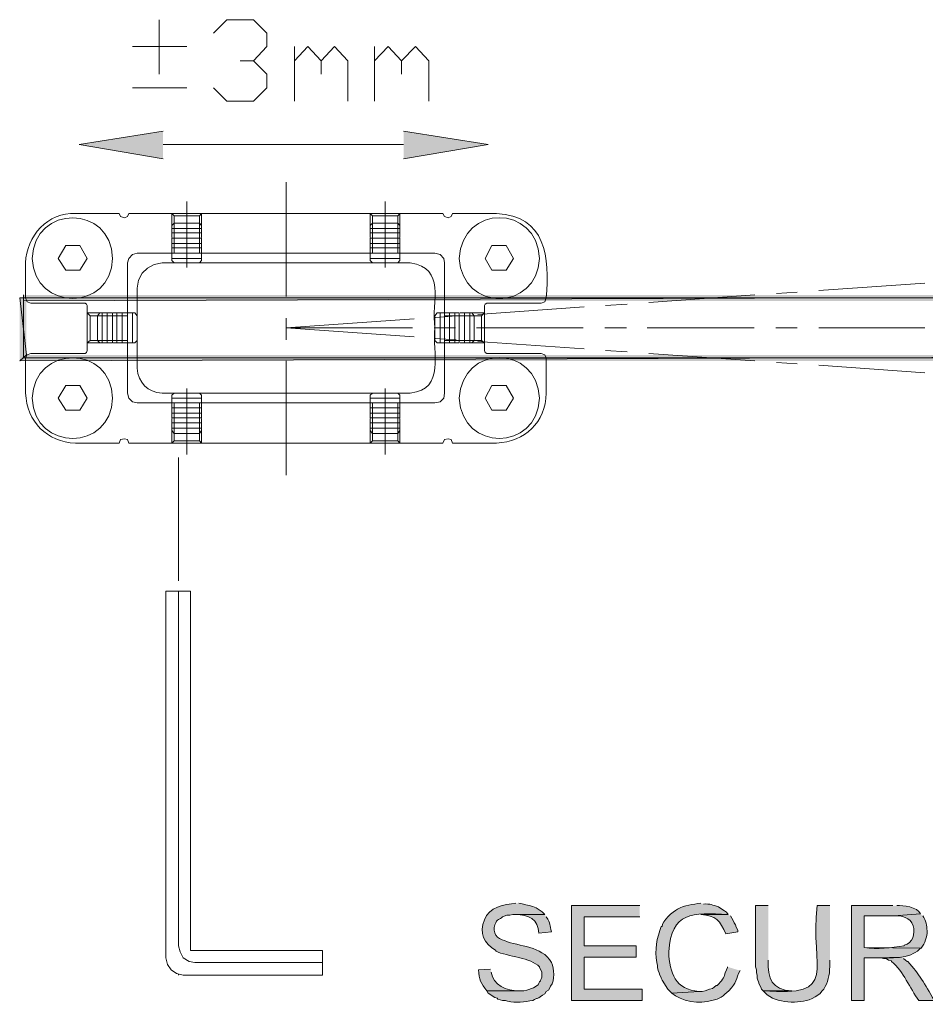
# Model space of a CAD drawing. Header units: inches. Extents: x 1352 to 2050, y -1711 to -1289.
# Tile 89 of 256: x 1790 to 1816, y -1591 to -1563. Entities that reach past the tile are written whole.
import ezdxf

# ---------------------------------------------------------------- set-up
doc = ezdxf.new("R2010")
doc.units = ezdxf.units.IN
doc.header["$MEASUREMENT"] = 0
doc.layers.add('图层 1', color=7, linetype='Continuous')

# ---------------------------------------------------------------- blocks, each defined once
blk = doc.blocks.new('block 10')
at = {"layer": '图层 1', "true_color": 0x221814}
for points in [[(1794.507, -1566.644), (1792.132, -1566.242), (1794.507, -1565.861)], [(1801.318, -1565.861), (1803.714, -1566.242), (1801.318, -1566.645)], [(1836.928, -1570.666), (1837.117, -1570.496), (1790.555, -1570.666)], [(1837.117, -1570.496), (1790.555, -1570.666), (1790.555, -1570.496)], [(1790.639, -1570.581), (1790.45, -1570.581), (1790.639, -1572.19)], [(1790.45, -1570.581), (1790.639, -1572.19), (1790.45, -1572.359)], [(1790.639, -1572.19), (1790.45, -1572.359), (1836.928, -1572.19)], [(1790.45, -1572.359), (1836.928, -1572.19), (1837.117, -1572.359)]]:
    blk.add_hatch(color=250, dxfattribs=at).paths.add_polyline_path(points)
at = {"layer": '图层 1', "color": 250, "lineweight": 18, "true_color": 0x221814}
for points in [[(1794.402, -1564.252), (1794.402, -1562.707)], [(1795.937, -1563.088), (1796.315, -1562.707), (1797.071, -1562.707), (1797.45, -1563.088), (1797.45, -1563.469), (1797.071, -1563.871), (1796.694, -1563.871)], [(1793.645, -1563.469), (1795.179, -1563.469)], [(1798.228, -1563.871), (1798.606, -1563.469), (1798.985, -1563.871), (1798.985, -1564.252)], [(1798.228, -1565.015), (1798.228, -1563.469)], [(1798.985, -1563.871), (1799.363, -1563.469), (1799.741, -1563.871), (1799.741, -1565.015)], [(1800.498, -1563.871), (1800.877, -1563.469), (1801.255, -1563.871), (1801.255, -1564.252)], [(1800.498, -1565.015), (1800.498, -1563.469)], [(1801.255, -1563.871), (1801.655, -1563.469), (1802.032, -1563.871), (1802.032, -1565.015)], [(1797.071, -1563.871), (1797.45, -1564.252), (1797.45, -1564.634), (1797.071, -1565.015), (1796.315, -1565.015), (1795.937, -1564.634)], [(1793.645, -1564.634), (1795.179, -1564.634)], [(1794.507, -1566.242), (1797.997, -1566.242)], [(1801.318, -1566.242), (1797.997, -1566.242)], [(1797.997, -1570.539), (1797.997, -1567.3)], [(1795.179, -1569.714), (1795.179, -1567.851)], [(1800.792, -1569.714), (1800.792, -1567.851)], [(1793.266, -1568.19), (1792.027, -1568.19)], [(1793.266, -1568.19), (1793.308, -1568.274), (1793.414, -1568.316), (1793.498, -1568.274), (1793.54, -1568.19)], [(1802.432, -1568.19), (1793.54, -1568.19)], [(1794.822, -1568.253), (1794.759, -1568.19)], [(1794.759, -1568.19), (1794.759, -1568.592)], [(1794.822, -1568.253), (1794.822, -1568.634)], [(1794.822, -1568.253), (1795.537, -1568.253)], [(1795.6, -1568.19), (1795.537, -1568.253)], [(1795.537, -1568.253), (1795.537, -1568.634)], [(1795.6, -1568.19), (1795.6, -1568.592)], [(1800.372, -1568.19), (1800.435, -1568.253)], [(1800.372, -1568.19), (1800.372, -1568.592)], [(1800.435, -1568.253), (1800.435, -1568.634)], [(1801.15, -1568.253), (1800.435, -1568.253)], [(1801.15, -1568.253), (1801.213, -1568.19)], [(1801.15, -1568.253), (1801.15, -1568.634)], [(1801.213, -1568.19), (1801.213, -1568.592)], [(1801.213, -1568.19), (1801.213, -1568.592)], [(1802.432, -1568.19), (1802.474, -1568.274), (1802.579, -1568.316), (1802.663, -1568.274), (1802.705, -1568.19)], [(1803.946, -1568.19), (1802.705, -1568.19)], [(1794.822, -1568.464), (1794.759, -1568.528)], [(1794.759, -1568.867), (1794.759, -1568.528)], [(1794.822, -1568.464), (1794.822, -1569.311)], [(1795.179, -1568.464), (1794.822, -1568.464)], [(1795.179, -1568.464), (1795.537, -1568.464)], [(1795.537, -1568.464), (1795.537, -1569.311)], [(1795.537, -1568.464), (1795.6, -1568.528)], [(1795.6, -1568.867), (1795.6, -1568.528)], [(1800.435, -1568.464), (1800.372, -1568.528)], [(1800.372, -1568.867), (1800.372, -1568.528)], [(1800.435, -1568.464), (1800.435, -1569.311)], [(1800.792, -1568.464), (1800.435, -1568.464)], [(1800.792, -1568.464), (1801.15, -1568.464)], [(1801.15, -1568.464), (1801.15, -1569.311)], [(1801.15, -1568.464), (1801.213, -1568.528)], [(1801.213, -1568.867), (1801.213, -1568.528)], [(1794.759, -1568.613), (1795.6, -1568.613)], [(1794.759, -1568.74), (1795.6, -1568.74)], [(1794.759, -1568.888), (1795.6, -1568.888)], [(1794.759, -1568.888), (1794.759, -1569.311)], [(1795.6, -1568.888), (1795.6, -1569.311)], [(1800.372, -1568.613), (1801.213, -1568.613)], [(1800.372, -1568.74), (1801.213, -1568.74)], [(1800.372, -1568.888), (1801.213, -1568.888)], [(1800.372, -1568.888), (1800.372, -1569.311)], [(1801.213, -1568.888), (1801.213, -1569.311)], [(1801.213, -1568.888), (1801.213, -1569.311)], [(1791.752, -1569.1), (1791.543, -1569.459), (1791.752, -1569.798), (1792.152, -1569.798)], [(1792.152, -1569.1), (1791.752, -1569.1)], [(1792.152, -1569.1), (1792.363, -1569.459), (1792.152, -1569.798)], [(1794.759, -1569.036), (1795.6, -1569.036)], [(1794.759, -1569.163), (1795.6, -1569.163)], [(1794.822, -1568.93), (1794.822, -1569.311)], [(1795.537, -1568.93), (1795.537, -1569.311)], [(1800.372, -1569.036), (1801.213, -1569.036)], [(1800.372, -1569.163), (1801.213, -1569.163)], [(1800.435, -1568.93), (1800.435, -1569.311)], [(1801.15, -1568.93), (1801.15, -1569.311)], [(1803.819, -1569.1), (1803.63, -1569.459), (1803.819, -1569.798), (1804.218, -1569.798)], [(1804.218, -1569.1), (1803.819, -1569.1)], [(1804.218, -1569.1), (1804.429, -1569.459), (1804.218, -1569.798)], [(1793.771, -1569.311), (1793.646, -1569.354), (1793.54, -1569.459), (1793.498, -1569.587)], [(1802.201, -1569.311), (1793.771, -1569.311)], [(1794.759, -1569.523), (1794.759, -1569.184)], [(1794.759, -1569.311), (1795.6, -1569.311)], [(1795.6, -1569.523), (1795.6, -1569.184)], [(1798.27, -1569.311), (1797.703, -1569.311)], [(1800.372, -1569.523), (1800.372, -1569.184)], [(1800.372, -1569.311), (1801.213, -1569.311)], [(1801.213, -1569.523), (1801.213, -1569.184)], [(1802.474, -1569.587), (1802.453, -1569.459), (1802.348, -1569.354), (1802.201, -1569.311)], [(1790.618, -1570.581), (1790.618, -1569.587)], [(1793.498, -1571.428), (1793.498, -1569.587)], [(1801.507, -1569.587), (1794.486, -1569.587), (1794.255, -1569.629), (1794.065, -1569.735), (1793.918, -1569.883), (1793.813, -1570.073), (1793.771, -1570.306)], [(1794.759, -1569.459), (1795.6, -1569.459)], [(1794.822, -1569.587), (1794.759, -1569.523)], [(1795.537, -1569.587), (1794.822, -1569.587)], [(1795.537, -1569.587), (1795.6, -1569.523)], [(1800.372, -1569.459), (1801.213, -1569.459)], [(1800.435, -1569.587), (1800.372, -1569.523)], [(1801.15, -1569.587), (1800.435, -1569.587)], [(1801.15, -1569.587), (1801.213, -1569.523)], [(1802.474, -1571.428), (1802.474, -1569.587)], [(1813.069, -1570.37), (1816.075, -1570.158)], [(1793.771, -1571.428), (1793.771, -1570.306)], [(1808.256, -1570.708), (1811.261, -1570.496)], [(1811.871, -1570.454), (1812.46, -1570.412)], [(1790.555, -1572.275), (1790.555, -1570.581)], [(1790.555, -1570.581), (1837.012, -1570.581)], [(1790.618, -1570.581), (1790.661, -1570.687), (1790.765, -1570.729)], [(1790.765, -1570.729), (1792.3, -1570.729)], [(1792.363, -1570.793), (1792.342, -1570.751), (1792.3, -1570.729)], [(1792.363, -1570.793), (1792.363, -1572.063)], [(1803.421, -1571.047), (1806.426, -1570.835)], [(1805.207, -1570.729), (1803.672, -1570.729), (1803.63, -1570.751), (1803.609, -1570.793)], [(1803.609, -1570.793), (1803.609, -1572.063)], [(1805.207, -1570.729), (1805.312, -1570.687), (1805.354, -1570.581)], [(1807.036, -1570.793), (1807.645, -1570.751)], [(1792.363, -1571.005), (1792.447, -1571.089)], [(1792.363, -1571.005), (1792.783, -1571.005)], [(1792.447, -1571.089), (1792.825, -1571.089)], [(1792.447, -1571.788), (1792.447, -1571.089)], [(1792.72, -1571.005), (1792.657, -1571.089), (1793.498, -1571.089)], [(1792.657, -1571.788), (1792.657, -1571.089)], [(1792.72, -1571.005), (1793.057, -1571.005)], [(1792.783, -1571.005), (1792.783, -1571.851)], [(1792.931, -1571.005), (1792.931, -1571.851)], [(1793.078, -1571.005), (1793.078, -1571.851)], [(1793.078, -1571.005), (1793.498, -1571.005)], [(1793.119, -1571.089), (1793.498, -1571.089)], [(1793.204, -1571.005), (1793.204, -1571.851)], [(1793.351, -1571.005), (1793.351, -1571.851)], [(1793.372, -1571.005), (1793.708, -1571.005)], [(1793.498, -1571.005), (1793.498, -1571.851)], [(1793.646, -1571.005), (1793.646, -1571.851)], [(1793.771, -1571.089), (1793.708, -1571.005)], [(1793.771, -1571.428), (1793.771, -1571.089)], [(1802.201, -1571.089), (1802.264, -1571.005)], [(1802.201, -1571.788), (1802.201, -1571.089)], [(1802.222, -1571.132), (1802.81, -1571.089)], [(1802.264, -1571.005), (1802.621, -1571.005)], [(1802.348, -1571.005), (1802.348, -1571.851)], [(1802.474, -1571.005), (1802.474, -1571.851)], [(1802.894, -1571.005), (1802.474, -1571.005)], [(1803.315, -1571.089), (1802.474, -1571.089)], [(1802.852, -1571.089), (1802.474, -1571.089)], [(1802.621, -1571.005), (1802.621, -1571.851)], [(1802.768, -1571.005), (1802.768, -1571.851)], [(1802.894, -1571.005), (1802.894, -1571.851)], [(1802.916, -1571.005), (1803.252, -1571.005)], [(1803.041, -1571.005), (1803.041, -1571.851)], [(1803.525, -1571.089), (1803.168, -1571.089)], [(1803.188, -1571.005), (1803.188, -1571.851)], [(1803.609, -1571.005), (1803.188, -1571.005)], [(1803.315, -1571.089), (1803.252, -1571.005)], [(1803.315, -1571.428), (1803.315, -1571.089)], [(1803.609, -1571.005), (1803.525, -1571.089)], [(1803.525, -1571.788), (1803.525, -1571.089)], [(1797.997, -1571.767), (1797.997, -1571.153)], [(1797.997, -1571.428), (1801.613, -1571.174)], [(1793.498, -1573.27), (1793.54, -1573.418), (1793.646, -1573.523), (1793.771, -1573.545), (1802.201, -1573.545), (1802.348, -1573.523), (1802.453, -1573.418), (1802.474, -1573.27), (1802.474, -1571.428)], [(1793.498, -1571.428), (1793.498, -1573.27)], [(1793.771, -1571.428), (1793.771, -1571.788)], [(1793.771, -1571.428), (1793.771, -1572.571)], [(1797.997, -1571.428), (1801.612, -1571.682)], [(1797.997, -1571.428), (1801.57, -1571.428)], [(1802.179, -1571.428), (1802.79, -1571.428)], [(1803.315, -1571.428), (1803.315, -1571.788)], [(1803.378, -1571.428), (1806.405, -1571.428)], [(1807.014, -1571.428), (1807.624, -1571.428)], [(1808.213, -1571.428), (1811.24, -1571.428)], [(1811.85, -1571.428), (1812.459, -1571.428)], [(1813.069, -1571.428), (1816.075, -1571.428)], [(1792.447, -1571.788), (1792.363, -1571.851)], [(1792.363, -1571.851), (1792.783, -1571.851)], [(1792.447, -1571.788), (1792.825, -1571.788)], [(1793.498, -1571.788), (1792.657, -1571.788)], [(1792.657, -1571.788), (1792.72, -1571.851)], [(1792.72, -1571.851), (1793.057, -1571.851)], [(1793.078, -1571.851), (1793.498, -1571.851)], [(1793.119, -1571.788), (1793.498, -1571.788)], [(1793.372, -1571.851), (1793.708, -1571.851)], [(1793.771, -1571.788), (1793.708, -1571.851)], [(1802.201, -1571.788), (1802.264, -1571.851)], [(1802.222, -1571.724), (1802.81, -1571.767)], [(1802.264, -1571.851), (1802.621, -1571.851)], [(1803.315, -1571.788), (1802.474, -1571.788)], [(1802.852, -1571.788), (1802.474, -1571.788)], [(1802.894, -1571.851), (1802.474, -1571.851)], [(1802.916, -1571.851), (1803.252, -1571.851)], [(1803.525, -1571.788), (1803.168, -1571.788)], [(1803.609, -1571.851), (1803.188, -1571.851)], [(1803.315, -1571.788), (1803.252, -1571.851)], [(1803.42, -1571.809), (1806.426, -1572.02)], [(1803.525, -1571.788), (1803.609, -1571.851)], [(1790.765, -1572.148), (1790.661, -1572.19), (1790.618, -1572.275)], [(1790.765, -1572.148), (1792.3, -1572.148), (1792.342, -1572.127), (1792.363, -1572.063)], [(1803.609, -1572.063), (1803.63, -1572.127), (1803.672, -1572.148)], [(1805.207, -1572.148), (1803.672, -1572.148)], [(1805.354, -1573.27), (1805.354, -1572.275), (1805.312, -1572.19), (1805.207, -1572.148)], [(1807.036, -1572.063), (1807.646, -1572.105)], [(1808.255, -1572.148), (1811.262, -1572.359)], [(1790.555, -1572.275), (1837.012, -1572.275)], [(1790.618, -1573.27), (1790.618, -1572.275)], [(1797.997, -1575.598), (1797.997, -1572.359)], [(1811.871, -1572.402), (1812.459, -1572.444)], [(1813.069, -1572.486), (1816.075, -1572.698)], [(1791.752, -1573.058), (1791.543, -1573.418), (1791.752, -1573.756), (1792.152, -1573.756)], [(1792.152, -1573.058), (1791.752, -1573.058)], [(1792.152, -1573.058), (1792.363, -1573.418), (1792.152, -1573.756)], [(1803.819, -1573.058), (1803.63, -1573.418), (1803.819, -1573.756), (1804.218, -1573.756)], [(1804.218, -1573.058), (1803.819, -1573.058)], [(1804.218, -1573.058), (1804.429, -1573.418), (1804.218, -1573.756)], [(1801.507, -1573.27), (1794.486, -1573.27)], [(1794.822, -1573.27), (1794.759, -1573.333)], [(1794.759, -1573.693), (1794.759, -1573.333)], [(1795.179, -1573.27), (1794.822, -1573.27)], [(1795.179, -1575.005), (1795.179, -1573.142)], [(1795.179, -1573.27), (1795.537, -1573.27)], [(1795.537, -1573.27), (1795.6, -1573.333)], [(1795.6, -1573.693), (1795.6, -1573.333)], [(1800.435, -1573.27), (1800.372, -1573.333)], [(1800.372, -1573.693), (1800.372, -1573.333)], [(1800.792, -1573.27), (1800.435, -1573.27)], [(1800.792, -1575.005), (1800.792, -1573.142)], [(1800.792, -1573.27), (1801.15, -1573.27)], [(1801.15, -1573.27), (1801.213, -1573.333)], [(1801.213, -1573.693), (1801.213, -1573.333)], [(1794.759, -1573.418), (1795.6, -1573.418)], [(1794.759, -1573.545), (1795.6, -1573.545)], [(1794.759, -1574.328), (1794.822, -1574.412), (1794.822, -1573.545)], [(1794.759, -1573.968), (1794.759, -1573.545)], [(1794.822, -1573.926), (1794.822, -1573.545)], [(1795.537, -1573.545), (1795.537, -1574.412)], [(1795.537, -1573.926), (1795.537, -1573.545)], [(1795.6, -1573.968), (1795.6, -1573.545)], [(1800.372, -1573.418), (1801.213, -1573.418)], [(1800.372, -1573.545), (1801.213, -1573.545)], [(1800.372, -1574.328), (1800.435, -1574.412), (1800.435, -1573.545)], [(1800.372, -1573.968), (1800.372, -1573.545)], [(1800.435, -1573.926), (1800.435, -1573.545)], [(1801.15, -1573.545), (1801.15, -1574.412)], [(1801.15, -1573.926), (1801.15, -1573.545)], [(1801.213, -1573.968), (1801.213, -1573.545)], [(1801.213, -1573.968), (1801.213, -1573.545)], [(1794.759, -1573.693), (1795.6, -1573.693)], [(1794.759, -1573.841), (1795.6, -1573.841)], [(1800.372, -1573.693), (1801.213, -1573.693)], [(1800.372, -1573.841), (1801.213, -1573.841)], [(1794.759, -1573.968), (1795.6, -1573.968)], [(1794.759, -1574.328), (1794.759, -1573.989)], [(1794.759, -1574.116), (1795.6, -1574.116)], [(1795.6, -1574.328), (1795.6, -1573.989)], [(1800.372, -1573.968), (1801.213, -1573.968)], [(1800.372, -1574.328), (1800.372, -1573.989)], [(1800.372, -1574.116), (1801.213, -1574.116)], [(1801.213, -1574.328), (1801.213, -1573.989)], [(1794.759, -1574.264), (1795.6, -1574.264)], [(1794.759, -1574.688), (1794.759, -1574.264)], [(1794.822, -1574.624), (1794.822, -1574.243)], [(1795.537, -1574.412), (1794.822, -1574.412)], [(1795.537, -1574.624), (1795.537, -1574.243)], [(1795.537, -1574.412), (1795.6, -1574.328)], [(1795.6, -1574.688), (1795.6, -1574.264)], [(1800.372, -1574.264), (1801.213, -1574.264)], [(1800.372, -1574.688), (1800.372, -1574.264)], [(1800.435, -1574.624), (1800.435, -1574.243)], [(1801.15, -1574.412), (1800.435, -1574.412)], [(1801.15, -1574.624), (1801.15, -1574.243)], [(1801.15, -1574.412), (1801.213, -1574.328)], [(1801.213, -1574.688), (1801.213, -1574.264)], [(1801.213, -1574.688), (1801.213, -1574.264)], [(1793.266, -1574.688), (1792.027, -1574.688)], [(1793.54, -1574.688), (1793.498, -1574.582), (1793.414, -1574.561), (1793.308, -1574.582), (1793.266, -1574.688)], [(1802.432, -1574.688), (1793.54, -1574.688)], [(1794.822, -1574.624), (1794.759, -1574.688)], [(1794.822, -1574.624), (1795.537, -1574.624)], [(1795.6, -1574.688), (1795.537, -1574.624)], [(1800.372, -1574.688), (1800.435, -1574.624)], [(1801.15, -1574.624), (1800.435, -1574.624)], [(1801.15, -1574.624), (1801.213, -1574.688)], [(1802.705, -1574.688), (1802.663, -1574.582), (1802.579, -1574.561), (1802.474, -1574.582), (1802.432, -1574.688)], [(1803.946, -1574.688), (1802.705, -1574.688)]]:
    blk.add_lwpolyline(points, dxfattribs=at)
at = {"layer": '图层 1', "lineweight": 0}
for points in [[(1794.507, -1566.644), (1792.132, -1566.242), (1794.507, -1565.861)], [(1801.318, -1565.861), (1803.714, -1566.242), (1801.318, -1566.645)], [(1836.928, -1570.666), (1837.117, -1570.496), (1790.555, -1570.666)], [(1837.117, -1570.496), (1790.555, -1570.666), (1790.555, -1570.496)], [(1790.639, -1570.581), (1790.45, -1570.581), (1790.639, -1572.19)], [(1790.45, -1570.581), (1790.639, -1572.19), (1790.45, -1572.359)], [(1790.639, -1572.19), (1790.45, -1572.359), (1836.928, -1572.19)], [(1790.45, -1572.359), (1836.928, -1572.19), (1837.117, -1572.359)]]:
    blk.add_lwpolyline(points, dxfattribs=at)
at = {"layer": '图层 1', "color": 250, "lineweight": 18, "true_color": 0x221814}
for points in [[(1793.078, -1569.459), (1793.056, -1567.935), (1790.853, -1567.926), (1790.807, -1569.459), (1790.852, -1570.975), (1793.056, -1570.969), (1793.078, -1569.459)], [(1805.165, -1569.459), (1805.093, -1567.926), (1802.966, -1567.926), (1802.894, -1569.459), (1802.969, -1570.978), (1805.09, -1570.978), (1805.165, -1569.459)], [(1793.078, -1573.418), (1793.056, -1571.894), (1790.853, -1571.884), (1790.807, -1573.418), (1790.852, -1574.933), (1793.056, -1574.927), (1793.078, -1573.418)], [(1805.165, -1573.418), (1805.093, -1571.884), (1802.966, -1571.884), (1802.894, -1573.418), (1802.969, -1574.936), (1805.09, -1574.936), (1805.165, -1573.418)]]:
    blk.add_open_spline(points, degree=3, knots=[0, 0, 0, 0, 1, 1, 1, 2, 2, 2, 2], dxfattribs=at)
for points in [[(1792.027, -1568.19), (1791.262, -1568.14), (1790.626, -1568.841), (1790.618, -1569.587)], [(1805.354, -1570.581), (1805.466, -1569.431), (1805.335, -1568.254), (1803.946, -1568.19)], [(1802.201, -1571.428), (1802.101, -1570.67), (1802.527, -1569.744), (1801.507, -1569.587)], [(1801.507, -1573.27), (1802.512, -1573.164), (1802.12, -1572.122), (1802.201, -1571.428)], [(1793.771, -1572.571), (1793.816, -1572.975), (1794.064, -1573.257), (1794.486, -1573.27)], [(1790.618, -1573.27), (1790.651, -1574.079), (1791.222, -1574.654), (1792.027, -1574.688)], [(1803.946, -1574.688), (1804.751, -1574.633), (1805.339, -1574.12), (1805.354, -1573.27)]]:
    blk.add_open_spline(points, degree=3, dxfattribs=at)
blk = doc.blocks.new('block 13')
at = {"layer": '图层 1', "true_color": 0x221814}
h = blk.add_hatch(color=250, dxfattribs=at)
edge = h.paths.add_edge_path()
edge.add_spline(control_points=[(1804.492, -1587.705), (1804.174, -1587.73), (1803.727, -1587.822), (1803.609, -1588.17), (1803.452, -1588.551), (1803.579, -1588.844), (1803.925, -1589.039), (1803.925, -1589.039), (1803.925, -1589.06), (1803.925, -1589.06), (1804.261, -1589.217), (1804.925, -1589.241), (1805.164, -1589.504), (1805.164, -1589.504), (1805.164, -1589.525), (1805.164, -1589.525), (1805.164, -1589.525), (1805.206, -1589.589), (1805.206, -1589.589), (1805.206, -1589.589), (1805.228, -1589.652), (1805.228, -1589.652), (1805.228, -1589.652), (1805.228, -1589.716), (1805.228, -1589.716), (1805.246, -1589.834), (1805.187, -1589.889), (1805.123, -1590.012), (1805.123, -1590.012), (1804.997, -1590.097), (1804.997, -1590.097), (1804.997, -1590.097), (1804.808, -1590.16), (1804.808, -1590.16), (1804.808, -1590.16), (1804.723, -1590.182), (1804.723, -1590.182), (1804.723, -1590.182), (1803.672, -1590.182), (1803.672, -1590.182), (1803.672, -1590.182), (1803.714, -1590.245), (1803.714, -1590.245), (1803.714, -1590.245), (1803.904, -1590.373), (1803.904, -1590.373), (1803.904, -1590.373), (1803.966, -1590.393), (1803.966, -1590.393), (1803.966, -1590.393), (1803.987, -1590.415), (1803.987, -1590.415), (1803.987, -1590.415), (1804.114, -1590.457), (1804.114, -1590.457), (1804.114, -1590.457), (1804.198, -1590.457), (1804.198, -1590.457), (1804.198, -1590.457), (1804.261, -1590.478), (1804.261, -1590.478), (1804.497, -1590.531), (1804.744, -1590.491), (1804.976, -1590.457), (1805.132, -1590.342), (1805.055, -1590.459), (1805.249, -1590.309), (1805.249, -1590.309), (1805.312, -1590.266), (1805.312, -1590.266), (1805.312, -1590.266), (1805.354, -1590.203), (1805.354, -1590.203), (1805.354, -1590.203), (1805.417, -1590.16), (1805.417, -1590.16), (1805.417, -1590.16), (1805.458, -1590.097), (1805.458, -1590.097), (1805.458, -1590.097), (1805.48, -1590.055), (1805.48, -1590.055), (1805.605, -1589.888), (1805.582, -1589.562), (1805.5, -1589.377), (1805.223, -1588.902), (1804.595, -1588.941), (1804.176, -1588.763), (1803.975, -1588.726), (1803.815, -1588.523), (1803.904, -1588.319), (1803.954, -1588.126), (1804.038, -1588.185), (1804.114, -1588.086), (1804.114, -1588.086), (1804.24, -1588.044), (1804.24, -1588.044), (1804.24, -1588.044), (1804.324, -1588.044), (1804.324, -1588.044), (1804.324, -1588.044), (1804.408, -1588.022), (1804.408, -1588.022), (1804.408, -1588.022), (1805.312, -1588.022), (1805.312, -1588.022), (1805.132, -1587.802), (1804.836, -1587.756), (1804.576, -1587.705)], knot_values=[0, 0, 0, 0, 0.352778, 0.352778, 0.352778, 0.705556, 0.705556, 0.705556, 1.058333, 1.058333, 1.058333, 1.411111, 1.411111, 1.411111, 1.763889, 1.763889, 1.763889, 2.116667, 2.116667, 2.116667, 2.469444, 2.469444, 2.469444, 2.822222, 2.822222, 2.822222, 3.175, 3.175, 3.175, 3.527778, 3.527778, 3.527778, 3.880556, 3.880556, 3.880556, 4.233333, 4.233333, 4.233333, 4.586111, 4.586111, 4.586111, 4.938889, 4.938889, 4.938889, 5.291667, 5.291667, 5.291667, 5.644444, 5.644444, 5.644444, 5.997222, 5.997222, 5.997222, 6.35, 6.35, 6.35, 6.702778, 6.702778, 6.702778, 7.055556, 7.055556, 7.055556, 7.408333, 7.408333, 7.408333, 7.761111, 7.761111, 7.761111, 8.113889, 8.113889, 8.113889, 8.466667, 8.466667, 8.466667, 8.819444, 8.819444, 8.819444, 9.172222, 9.172222, 9.172222, 9.525, 9.525, 9.525, 9.877778, 9.877778, 9.877778, 10.230556, 10.230556, 10.230556, 10.583333, 10.583333, 10.583333, 10.936111, 10.936111, 10.936111, 11.288889, 11.288889, 11.288889, 11.641667, 11.641667, 11.641667, 11.994444, 11.994444, 11.994444, 12.347222, 12.347222, 12.347222, 12.7, 12.7, 12.7, 12.7], degree=3, periodic=0)
edge.add_line((1804.576, -1587.705), (1804.492, -1587.705))
blk.add_hatch(color=250, dxfattribs=at).paths.add_polyline_path([(1808.003, -1587.769), (1806.069, -1587.769), (1806.069, -1590.457), (1808.066, -1590.457), (1808.066, -1590.139), (1806.426, -1590.139), (1806.426, -1589.229), (1807.898, -1589.229), (1807.898, -1588.912), (1806.426, -1588.912), (1806.426, -1588.086), (1808.003, -1588.086)])
h = blk.add_hatch(color=250, dxfattribs=at)
edge = h.paths.add_edge_path()
edge.add_spline(control_points=[(1809.727, -1587.705), (1809.507, -1587.733), (1809.269, -1587.754), (1809.074, -1587.874), (1808.929, -1587.949), (1808.647, -1588.197), (1808.633, -1588.361), (1808.633, -1588.361), (1808.612, -1588.361), (1808.612, -1588.361), (1808.483, -1588.674), (1808.425, -1589.035), (1808.486, -1589.377), (1808.486, -1589.377), (1808.507, -1589.462), (1808.507, -1589.462), (1808.507, -1589.462), (1808.507, -1589.525), (1808.507, -1589.525), (1808.507, -1589.525), (1808.528, -1589.61), (1808.528, -1589.61), (1808.528, -1589.61), (1808.549, -1589.674), (1808.549, -1589.674), (1808.549, -1589.674), (1808.57, -1589.737), (1808.57, -1589.737), (1808.57, -1589.737), (1808.612, -1589.801), (1808.612, -1589.801), (1808.612, -1589.801), (1808.612, -1589.822), (1808.612, -1589.822), (1808.612, -1589.822), (1808.633, -1589.885), (1808.633, -1589.885), (1808.633, -1589.885), (1808.801, -1590.139), (1808.801, -1590.139), (1808.801, -1590.139), (1808.907, -1590.245), (1808.907, -1590.245), (1808.907, -1590.245), (1809.685, -1590.203), (1809.685, -1590.203), (1809.006, -1590.145), (1808.85, -1589.686), (1808.822, -1589.081), (1808.9, -1587.936), (1809.488, -1587.974), (1810.504, -1588.022), (1810.504, -1588.022), (1810.462, -1587.96), (1810.462, -1587.96), (1810.462, -1587.96), (1810.399, -1587.917), (1810.399, -1587.917), (1810.399, -1587.917), (1810.357, -1587.895), (1810.357, -1587.895), (1810.357, -1587.895), (1810.232, -1587.811), (1810.232, -1587.811), (1810.052, -1587.756), (1810.008, -1587.713), (1809.81, -1587.727)], knot_values=[0, 0, 0, 0, 0.352778, 0.352778, 0.352778, 0.705556, 0.705556, 0.705556, 1.058333, 1.058333, 1.058333, 1.411111, 1.411111, 1.411111, 1.763889, 1.763889, 1.763889, 2.116667, 2.116667, 2.116667, 2.469444, 2.469444, 2.469444, 2.822222, 2.822222, 2.822222, 3.175, 3.175, 3.175, 3.527778, 3.527778, 3.527778, 3.880556, 3.880556, 3.880556, 4.233333, 4.233333, 4.233333, 4.586111, 4.586111, 4.586111, 4.938889, 4.938889, 4.938889, 5.291667, 5.291667, 5.291667, 5.644444, 5.644444, 5.644444, 5.997222, 5.997222, 5.997222, 6.35, 6.35, 6.35, 6.702778, 6.702778, 6.702778, 7.055556, 7.055556, 7.055556, 7.408333, 7.408333, 7.408333, 7.761111, 7.761111, 7.761111, 7.761111], degree=3, periodic=0)
edge.add_line((1809.81, -1587.727), (1809.727, -1587.705))
h = blk.add_hatch(color=250, dxfattribs=at)
edge = h.paths.add_edge_path()
edge.add_spline(control_points=[(1811.639, -1587.769), (1811.639, -1587.769), (1811.281, -1587.769), (1811.281, -1587.769), (1811.281, -1587.769), (1811.281, -1589.504), (1811.281, -1589.504), (1811.281, -1589.504), (1811.303, -1589.589), (1811.303, -1589.589), (1811.303, -1589.589), (1811.303, -1589.673), (1811.303, -1589.673), (1811.303, -1589.673), (1811.323, -1589.737), (1811.323, -1589.737), (1811.323, -1589.737), (1811.323, -1589.821), (1811.323, -1589.821), (1811.323, -1589.821), (1811.345, -1589.885), (1811.345, -1589.885), (1811.345, -1589.885), (1811.366, -1589.928), (1811.366, -1589.928), (1811.366, -1589.928), (1811.387, -1589.991), (1811.387, -1589.991), (1811.387, -1589.991), (1811.429, -1590.076), (1811.429, -1590.076), (1811.429, -1590.076), (1811.45, -1590.139), (1811.45, -1590.139), (1811.45, -1590.139), (1811.493, -1590.182), (1811.493, -1590.182), (1811.493, -1590.182), (1812.311, -1590.182), (1812.311, -1590.182), (1811.743, -1590.164), (1811.613, -1589.832), (1811.639, -1589.314)], knot_values=[0, 0, 0, 0, 0.352778, 0.352778, 0.352778, 0.705556, 0.705556, 0.705556, 1.058333, 1.058333, 1.058333, 1.411111, 1.411111, 1.411111, 1.763889, 1.763889, 1.763889, 2.116667, 2.116667, 2.116667, 2.469444, 2.469444, 2.469444, 2.822222, 2.822222, 2.822222, 3.175, 3.175, 3.175, 3.527778, 3.527778, 3.527778, 3.880556, 3.880556, 3.880556, 4.233333, 4.233333, 4.233333, 4.586111, 4.586111, 4.586111, 4.938889, 4.938889, 4.938889, 4.938889], degree=3, periodic=0)
edge.add_line((1811.639, -1589.314), (1811.639, -1587.769))
h = blk.add_hatch(color=250, dxfattribs=at)
edge = h.paths.add_edge_path()
edge.add_spline(control_points=[(1813.384, -1587.769), (1813.384, -1587.769), (1813.027, -1587.769), (1813.027, -1587.769), (1812.804, -1589.589), (1813.695, -1590.361), (1811.493, -1590.182), (1811.767, -1590.532), (1812.412, -1590.559), (1812.795, -1590.436), (1813.307, -1590.257), (1813.396, -1589.802), (1813.384, -1589.314)], knot_values=[0, 0, 0, 0, 0.352778, 0.352778, 0.352778, 0.705556, 0.705556, 0.705556, 1.058333, 1.058333, 1.058333, 1.411111, 1.411111, 1.411111, 1.411111], degree=3, periodic=0)
edge.add_line((1813.384, -1589.314), (1813.384, -1587.769))
h = blk.add_hatch(color=250, dxfattribs=at)
edge = h.paths.add_edge_path()
edge.add_spline(control_points=[(1815.171, -1587.769), (1815.171, -1587.769), (1813.994, -1587.769), (1813.994, -1587.769), (1813.994, -1587.769), (1813.994, -1590.457), (1813.994, -1590.457), (1813.994, -1590.457), (1814.351, -1590.457), (1814.351, -1590.457), (1814.351, -1590.457), (1814.351, -1589.25), (1814.351, -1589.25), (1814.796, -1589.229), (1815.249, -1589.31), (1815.676, -1589.166), (1815.676, -1589.166), (1815.738, -1589.123), (1815.738, -1589.123), (1815.738, -1589.123), (1815.802, -1589.102), (1815.802, -1589.102), (1815.802, -1589.102), (1815.864, -1589.06), (1815.864, -1589.06), (1815.864, -1589.06), (1815.949, -1588.975), (1815.949, -1588.975), (1815.949, -1588.975), (1815.97, -1588.975), (1815.97, -1588.975), (1815.97, -1588.975), (1814.351, -1588.954), (1814.351, -1588.954), (1814.351, -1588.954), (1814.351, -1588.065), (1814.351, -1588.065), (1814.351, -1588.065), (1815.193, -1588.065), (1815.193, -1588.065), (1815.193, -1588.065), (1815.949, -1588.002), (1815.949, -1588.002), (1815.86, -1587.807), (1815.46, -1587.761), (1815.276, -1587.769)], knot_values=[0, 0, 0, 0, 0.352778, 0.352778, 0.352778, 0.705556, 0.705556, 0.705556, 1.058333, 1.058333, 1.058333, 1.411111, 1.411111, 1.411111, 1.763889, 1.763889, 1.763889, 2.116667, 2.116667, 2.116667, 2.469444, 2.469444, 2.469444, 2.822222, 2.822222, 2.822222, 3.175, 3.175, 3.175, 3.527778, 3.527778, 3.527778, 3.880556, 3.880556, 3.880556, 4.233333, 4.233333, 4.233333, 4.586111, 4.586111, 4.586111, 4.938889, 4.938889, 4.938889, 5.291667, 5.291667, 5.291667, 5.291667], degree=3, periodic=0)
edge.add_line((1815.276, -1587.769), (1815.171, -1587.769))
h = blk.add_hatch(color=250, dxfattribs=at)
edge = h.paths.add_edge_path()
edge.add_spline(control_points=[(1805.312, -1588.023), (1805.312, -1588.023), (1804.492, -1588.023), (1804.492, -1588.023), (1804.832, -1588.024), (1805.147, -1588.159), (1805.144, -1588.552), (1805.144, -1588.552), (1805.501, -1588.509), (1805.501, -1588.509), (1805.457, -1588.329), (1805.488, -1588.277), (1805.354, -1588.086)], knot_values=[0, 0, 0, 0, 0.352778, 0.352778, 0.352778, 0.705556, 0.705556, 0.705556, 1.058333, 1.058333, 1.058333, 1.411111, 1.411111, 1.411111, 1.411111], degree=3, periodic=0)
edge.add_line((1805.354, -1588.086), (1805.312, -1588.023))
h = blk.add_hatch(color=250, dxfattribs=at)
edge = h.paths.add_edge_path()
edge.add_spline(control_points=[(1810.504, -1588.023), (1810.504, -1588.023), (1809.727, -1588.023), (1809.727, -1588.023), (1810.166, -1588.044), (1810.272, -1588.203), (1810.441, -1588.573), (1810.441, -1588.573), (1810.777, -1588.509), (1810.777, -1588.509), (1810.777, -1588.509), (1810.777, -1588.467), (1810.777, -1588.467), (1810.777, -1588.467), (1810.735, -1588.383), (1810.735, -1588.383), (1810.735, -1588.383), (1810.715, -1588.319), (1810.715, -1588.319), (1810.715, -1588.319), (1810.673, -1588.256), (1810.673, -1588.256), (1810.673, -1588.256), (1810.651, -1588.192), (1810.651, -1588.192), (1810.651, -1588.192), (1810.568, -1588.065), (1810.568, -1588.065)], knot_values=[0, 0, 0, 0, 0.352778, 0.352778, 0.352778, 0.705556, 0.705556, 0.705556, 1.058333, 1.058333, 1.058333, 1.411111, 1.411111, 1.411111, 1.763889, 1.763889, 1.763889, 2.116667, 2.116667, 2.116667, 2.469444, 2.469444, 2.469444, 2.822222, 2.822222, 2.822222, 3.175, 3.175, 3.175, 3.175], degree=3, periodic=0)
edge.add_line((1810.568, -1588.065), (1810.504, -1588.023))
h = blk.add_hatch(color=250, dxfattribs=at)
edge = h.paths.add_edge_path()
edge.add_spline(control_points=[(1815.949, -1588.002), (1815.949, -1588.002), (1815.192, -1588.065), (1815.192, -1588.065), (1815.408, -1588.035), (1815.669, -1588.113), (1815.738, -1588.34), (1815.81, -1588.554), (1815.732, -1588.848), (1815.486, -1588.89), (1815.486, -1588.89), (1815.486, -1588.912), (1815.486, -1588.912), (1815.113, -1588.956), (1814.737, -1589.019), (1814.351, -1588.954), (1814.351, -1588.954), (1815.97, -1588.975), (1815.97, -1588.975), (1816.072, -1588.838), (1816.139, -1588.66), (1816.138, -1588.488), (1816.127, -1588.339), (1816.104, -1588.186), (1816.012, -1588.065)], knot_values=[0, 0, 0, 0, 0.352778, 0.352778, 0.352778, 0.705556, 0.705556, 0.705556, 1.058333, 1.058333, 1.058333, 1.411111, 1.411111, 1.411111, 1.763889, 1.763889, 1.763889, 2.116667, 2.116667, 2.116667, 2.469444, 2.469444, 2.469444, 2.822222, 2.822222, 2.822222, 2.822222], degree=3, periodic=0)
edge.add_line((1816.012, -1588.065), (1815.949, -1588.002))
h = blk.add_hatch(color=250, dxfattribs=at)
edge = h.paths.add_edge_path()
edge.add_spline(control_points=[(1815.381, -1589.229), (1815.381, -1589.229), (1814.75, -1589.251), (1814.75, -1589.251), (1814.75, -1589.251), (1814.814, -1589.251), (1814.814, -1589.251), (1814.814, -1589.251), (1814.898, -1589.271), (1814.898, -1589.271), (1814.898, -1589.271), (1814.982, -1589.271), (1814.982, -1589.271), (1814.982, -1589.271), (1815.045, -1589.314), (1815.045, -1589.314), (1815.045, -1589.314), (1815.129, -1589.335), (1815.129, -1589.335), (1815.129, -1589.335), (1815.129, -1589.356), (1815.129, -1589.356), (1815.482, -1589.64), (1815.634, -1590.104), (1815.906, -1590.457), (1815.906, -1590.457), (1816.348, -1590.457), (1816.348, -1590.457), (1816.046, -1589.972), (1815.924, -1589.709), (1815.592, -1589.356), (1815.592, -1589.356), (1815.57, -1589.356), (1815.57, -1589.356), (1815.57, -1589.356), (1815.528, -1589.314), (1815.528, -1589.314), (1815.528, -1589.314), (1815.465, -1589.271), (1815.465, -1589.271)], knot_values=[0, 0, 0, 0, 0.352778, 0.352778, 0.352778, 0.705556, 0.705556, 0.705556, 1.058333, 1.058333, 1.058333, 1.411111, 1.411111, 1.411111, 1.763889, 1.763889, 1.763889, 2.116667, 2.116667, 2.116667, 2.469444, 2.469444, 2.469444, 2.822222, 2.822222, 2.822222, 3.175, 3.175, 3.175, 3.527778, 3.527778, 3.527778, 3.880556, 3.880556, 3.880556, 4.233333, 4.233333, 4.233333, 4.586111, 4.586111, 4.586111, 4.586111], degree=3, periodic=0)
edge.add_line((1815.465, -1589.271), (1815.381, -1589.229))
h = blk.add_hatch(color=250, dxfattribs=at)
edge = h.paths.add_edge_path()
edge.add_spline(control_points=[(1803.778, -1589.568), (1803.778, -1589.568), (1803.441, -1589.589), (1803.441, -1589.589), (1803.453, -1589.861), (1803.505, -1589.973), (1803.672, -1590.182), (1803.672, -1590.182), (1804.577, -1590.182), (1804.577, -1590.182), (1804.249, -1590.184), (1803.838, -1590.028), (1803.799, -1589.652)], knot_values=[0, 0, 0, 0, 0.352778, 0.352778, 0.352778, 0.705556, 0.705556, 0.705556, 1.058333, 1.058333, 1.058333, 1.411111, 1.411111, 1.411111, 1.411111], degree=3, periodic=0)
edge.add_line((1803.799, -1589.652), (1803.778, -1589.568))
h = blk.add_hatch(color=250, dxfattribs=at)
edge = h.paths.add_edge_path()
edge.add_spline(control_points=[(1810.483, -1589.504), (1810.483, -1589.504), (1810.483, -1589.526), (1810.483, -1589.526), (1810.483, -1589.526), (1810.462, -1589.589), (1810.462, -1589.589), (1810.462, -1589.589), (1810.42, -1589.673), (1810.42, -1589.673), (1810.42, -1589.673), (1810.4, -1589.737), (1810.4, -1589.737), (1810.381, -1589.835), (1810.263, -1589.968), (1810.189, -1590.034), (1810.189, -1590.034), (1810.167, -1590.034), (1810.167, -1590.034), (1810.167, -1590.034), (1810.106, -1590.076), (1810.106, -1590.076), (1810.106, -1590.076), (1810.063, -1590.118), (1810.063, -1590.118), (1810.063, -1590.118), (1809.978, -1590.139), (1809.978, -1590.139), (1809.978, -1590.139), (1809.853, -1590.182), (1809.853, -1590.182), (1809.853, -1590.182), (1809.769, -1590.202), (1809.769, -1590.202), (1809.769, -1590.202), (1809.684, -1590.202), (1809.684, -1590.202), (1809.684, -1590.202), (1808.906, -1590.245), (1808.906, -1590.245), (1809.164, -1590.484), (1809.715, -1590.564), (1810.041, -1590.457), (1810.27, -1590.412), (1810.358, -1590.33), (1810.525, -1590.182), (1810.756, -1589.944), (1810.714, -1589.856), (1810.841, -1589.61)], knot_values=[0, 0, 0, 0, 0.352778, 0.352778, 0.352778, 0.705556, 0.705556, 0.705556, 1.058333, 1.058333, 1.058333, 1.411111, 1.411111, 1.411111, 1.763889, 1.763889, 1.763889, 2.116667, 2.116667, 2.116667, 2.469444, 2.469444, 2.469444, 2.822222, 2.822222, 2.822222, 3.175, 3.175, 3.175, 3.527778, 3.527778, 3.527778, 3.880556, 3.880556, 3.880556, 4.233333, 4.233333, 4.233333, 4.586111, 4.586111, 4.586111, 4.938889, 4.938889, 4.938889, 5.291667, 5.291667, 5.291667, 5.644444, 5.644444, 5.644444, 5.644444], degree=3, periodic=0)
edge.add_line((1810.841, -1589.61), (1810.483, -1589.504))
at = {"layer": '图层 1', "color": 250, "lineweight": 15, "true_color": 0x221814}
for points in [[(1794.948, -1575.09), (1794.948, -1578.582)], [(1794.591, -1578.879), (1795.285, -1578.879)], [(1794.591, -1578.879), (1794.591, -1589.25)], [(1794.948, -1578.879), (1794.948, -1588.912), (1794.991, -1589.081), (1795.075, -1589.25), (1795.243, -1589.356), (1795.41, -1589.377)], [(1795.285, -1578.879), (1795.285, -1589.039), (1799.026, -1589.039)], [(1799.026, -1589.737), (1799.026, -1589.039)], [(1794.591, -1589.25), (1794.633, -1589.441), (1794.738, -1589.589), (1794.886, -1589.695), (1795.075, -1589.737)], [(1799.026, -1589.377), (1795.41, -1589.377)], [(1794.948, -1589.716), (1794.948, -1589.737)], [(1795.075, -1589.737), (1799.026, -1589.737)]]:
    blk.add_lwpolyline(points, dxfattribs=at)
at = {"layer": '图层 1', "lineweight": 0}
blk.add_lwpolyline([(1808.003, -1587.769), (1806.069, -1587.769), (1806.069, -1590.457), (1808.066, -1590.457), (1808.066, -1590.139), (1806.426, -1590.139), (1806.426, -1589.229), (1807.898, -1589.229), (1807.898, -1588.912), (1806.426, -1588.912), (1806.426, -1588.086), (1808.003, -1588.086)], dxfattribs=at)
for points, knots in [([(1804.492, -1587.705), (1804.174, -1587.73), (1803.727, -1587.822), (1803.609, -1588.17), (1803.452, -1588.551), (1803.579, -1588.844), (1803.925, -1589.039), (1803.925, -1589.039), (1803.925, -1589.06), (1803.925, -1589.06), (1804.261, -1589.217), (1804.925, -1589.241), (1805.164, -1589.504), (1805.164, -1589.504), (1805.164, -1589.525), (1805.164, -1589.525), (1805.164, -1589.525), (1805.206, -1589.589), (1805.206, -1589.589), (1805.206, -1589.589), (1805.228, -1589.652), (1805.228, -1589.652), (1805.228, -1589.652), (1805.228, -1589.716), (1805.228, -1589.716), (1805.246, -1589.834), (1805.187, -1589.889), (1805.123, -1590.012), (1805.123, -1590.012), (1804.997, -1590.097), (1804.997, -1590.097), (1804.997, -1590.097), (1804.808, -1590.16), (1804.808, -1590.16), (1804.808, -1590.16), (1804.723, -1590.182), (1804.723, -1590.182), (1804.723, -1590.182), (1803.672, -1590.182), (1803.672, -1590.182), (1803.672, -1590.182), (1803.714, -1590.245), (1803.714, -1590.245), (1803.714, -1590.245), (1803.904, -1590.373), (1803.904, -1590.373), (1803.904, -1590.373), (1803.966, -1590.393), (1803.966, -1590.393), (1803.966, -1590.393), (1803.987, -1590.415), (1803.987, -1590.415), (1803.987, -1590.415), (1804.114, -1590.457), (1804.114, -1590.457), (1804.114, -1590.457), (1804.198, -1590.457), (1804.198, -1590.457), (1804.198, -1590.457), (1804.261, -1590.478), (1804.261, -1590.478), (1804.497, -1590.531), (1804.744, -1590.491), (1804.976, -1590.457), (1805.132, -1590.342), (1805.055, -1590.459), (1805.249, -1590.309), (1805.249, -1590.309), (1805.312, -1590.266), (1805.312, -1590.266), (1805.312, -1590.266), (1805.354, -1590.203), (1805.354, -1590.203), (1805.354, -1590.203), (1805.417, -1590.16), (1805.417, -1590.16), (1805.417, -1590.16), (1805.458, -1590.097), (1805.458, -1590.097), (1805.458, -1590.097), (1805.48, -1590.055), (1805.48, -1590.055), (1805.605, -1589.888), (1805.582, -1589.562), (1805.5, -1589.377), (1805.223, -1588.902), (1804.595, -1588.941), (1804.176, -1588.763), (1803.975, -1588.726), (1803.815, -1588.523), (1803.904, -1588.319), (1803.954, -1588.126), (1804.038, -1588.185), (1804.114, -1588.086), (1804.114, -1588.086), (1804.24, -1588.044), (1804.24, -1588.044), (1804.24, -1588.044), (1804.324, -1588.044), (1804.324, -1588.044), (1804.324, -1588.044), (1804.408, -1588.022), (1804.408, -1588.022), (1804.408, -1588.022), (1805.312, -1588.022), (1805.312, -1588.022), (1805.132, -1587.802), (1804.836, -1587.756), (1804.576, -1587.705)], [0, 0, 0, 0, 1, 1, 1, 2, 2, 2, 3, 3, 3, 4, 4, 4, 5, 5, 5, 6, 6, 6, 7, 7, 7, 8, 8, 8, 9, 9, 9, 10, 10, 10, 11, 11, 11, 12, 12, 12, 13, 13, 13, 14, 14, 14, 15, 15, 15, 16, 16, 16, 17, 17, 17, 18, 18, 18, 19, 19, 19, 20, 20, 20, 21, 21, 21, 22, 22, 22, 23, 23, 23, 24, 24, 24, 25, 25, 25, 26, 26, 26, 27, 27, 27, 28, 28, 28, 29, 29, 29, 30, 30, 30, 31, 31, 31, 32, 32, 32, 33, 33, 33, 34, 34, 34, 35, 35, 35, 36, 36, 36, 36]), ([(1809.727, -1587.705), (1809.507, -1587.733), (1809.269, -1587.754), (1809.074, -1587.874), (1808.929, -1587.949), (1808.647, -1588.197), (1808.633, -1588.361), (1808.633, -1588.361), (1808.612, -1588.361), (1808.612, -1588.361), (1808.483, -1588.674), (1808.425, -1589.035), (1808.486, -1589.377), (1808.486, -1589.377), (1808.507, -1589.462), (1808.507, -1589.462), (1808.507, -1589.462), (1808.507, -1589.525), (1808.507, -1589.525), (1808.507, -1589.525), (1808.528, -1589.61), (1808.528, -1589.61), (1808.528, -1589.61), (1808.549, -1589.674), (1808.549, -1589.674), (1808.549, -1589.674), (1808.57, -1589.737), (1808.57, -1589.737), (1808.57, -1589.737), (1808.612, -1589.801), (1808.612, -1589.801), (1808.612, -1589.801), (1808.612, -1589.822), (1808.612, -1589.822), (1808.612, -1589.822), (1808.633, -1589.885), (1808.633, -1589.885), (1808.633, -1589.885), (1808.801, -1590.139), (1808.801, -1590.139), (1808.801, -1590.139), (1808.907, -1590.245), (1808.907, -1590.245), (1808.907, -1590.245), (1809.685, -1590.203), (1809.685, -1590.203), (1809.006, -1590.145), (1808.85, -1589.686), (1808.822, -1589.081), (1808.9, -1587.936), (1809.488, -1587.974), (1810.504, -1588.022), (1810.504, -1588.022), (1810.462, -1587.96), (1810.462, -1587.96), (1810.462, -1587.96), (1810.399, -1587.917), (1810.399, -1587.917), (1810.399, -1587.917), (1810.357, -1587.895), (1810.357, -1587.895), (1810.357, -1587.895), (1810.232, -1587.811), (1810.232, -1587.811), (1810.052, -1587.756), (1810.008, -1587.713), (1809.81, -1587.727)], [0, 0, 0, 0, 1, 1, 1, 2, 2, 2, 3, 3, 3, 4, 4, 4, 5, 5, 5, 6, 6, 6, 7, 7, 7, 8, 8, 8, 9, 9, 9, 10, 10, 10, 11, 11, 11, 12, 12, 12, 13, 13, 13, 14, 14, 14, 15, 15, 15, 16, 16, 16, 17, 17, 17, 18, 18, 18, 19, 19, 19, 20, 20, 20, 21, 21, 21, 22, 22, 22, 22]), ([(1811.639, -1587.769), (1811.639, -1587.769), (1811.281, -1587.769), (1811.281, -1587.769), (1811.281, -1587.769), (1811.281, -1589.504), (1811.281, -1589.504), (1811.281, -1589.504), (1811.303, -1589.589), (1811.303, -1589.589), (1811.303, -1589.589), (1811.303, -1589.673), (1811.303, -1589.673), (1811.303, -1589.673), (1811.323, -1589.737), (1811.323, -1589.737), (1811.323, -1589.737), (1811.323, -1589.821), (1811.323, -1589.821), (1811.323, -1589.821), (1811.345, -1589.885), (1811.345, -1589.885), (1811.345, -1589.885), (1811.366, -1589.928), (1811.366, -1589.928), (1811.366, -1589.928), (1811.387, -1589.991), (1811.387, -1589.991), (1811.387, -1589.991), (1811.429, -1590.076), (1811.429, -1590.076), (1811.429, -1590.076), (1811.45, -1590.139), (1811.45, -1590.139), (1811.45, -1590.139), (1811.493, -1590.182), (1811.493, -1590.182), (1811.493, -1590.182), (1812.311, -1590.182), (1812.311, -1590.182), (1811.743, -1590.164), (1811.613, -1589.832), (1811.639, -1589.314)], [0, 0, 0, 0, 1, 1, 1, 2, 2, 2, 3, 3, 3, 4, 4, 4, 5, 5, 5, 6, 6, 6, 7, 7, 7, 8, 8, 8, 9, 9, 9, 10, 10, 10, 11, 11, 11, 12, 12, 12, 13, 13, 13, 14, 14, 14, 14]), ([(1813.384, -1587.769), (1813.384, -1587.769), (1813.027, -1587.769), (1813.027, -1587.769), (1812.804, -1589.589), (1813.695, -1590.361), (1811.493, -1590.182), (1811.767, -1590.532), (1812.412, -1590.559), (1812.795, -1590.436), (1813.307, -1590.257), (1813.396, -1589.802), (1813.384, -1589.314)], [0, 0, 0, 0, 1, 1, 1, 2, 2, 2, 3, 3, 3, 4, 4, 4, 4]), ([(1815.171, -1587.769), (1815.171, -1587.769), (1813.994, -1587.769), (1813.994, -1587.769), (1813.994, -1587.769), (1813.994, -1590.457), (1813.994, -1590.457), (1813.994, -1590.457), (1814.351, -1590.457), (1814.351, -1590.457), (1814.351, -1590.457), (1814.351, -1589.25), (1814.351, -1589.25), (1814.796, -1589.229), (1815.249, -1589.31), (1815.676, -1589.166), (1815.676, -1589.166), (1815.738, -1589.123), (1815.738, -1589.123), (1815.738, -1589.123), (1815.802, -1589.102), (1815.802, -1589.102), (1815.802, -1589.102), (1815.864, -1589.06), (1815.864, -1589.06), (1815.864, -1589.06), (1815.949, -1588.975), (1815.949, -1588.975), (1815.949, -1588.975), (1815.97, -1588.975), (1815.97, -1588.975), (1815.97, -1588.975), (1814.351, -1588.954), (1814.351, -1588.954), (1814.351, -1588.954), (1814.351, -1588.065), (1814.351, -1588.065), (1814.351, -1588.065), (1815.193, -1588.065), (1815.193, -1588.065), (1815.193, -1588.065), (1815.949, -1588.002), (1815.949, -1588.002), (1815.86, -1587.807), (1815.46, -1587.761), (1815.276, -1587.769)], [0, 0, 0, 0, 1, 1, 1, 2, 2, 2, 3, 3, 3, 4, 4, 4, 5, 5, 5, 6, 6, 6, 7, 7, 7, 8, 8, 8, 9, 9, 9, 10, 10, 10, 11, 11, 11, 12, 12, 12, 13, 13, 13, 14, 14, 14, 15, 15, 15, 15]), ([(1805.312, -1588.023), (1805.312, -1588.023), (1804.492, -1588.023), (1804.492, -1588.023), (1804.832, -1588.024), (1805.147, -1588.159), (1805.144, -1588.552), (1805.144, -1588.552), (1805.501, -1588.509), (1805.501, -1588.509), (1805.457, -1588.329), (1805.488, -1588.277), (1805.354, -1588.086)], [0, 0, 0, 0, 1, 1, 1, 2, 2, 2, 3, 3, 3, 4, 4, 4, 4]), ([(1810.504, -1588.023), (1810.504, -1588.023), (1809.727, -1588.023), (1809.727, -1588.023), (1810.166, -1588.044), (1810.272, -1588.203), (1810.441, -1588.573), (1810.441, -1588.573), (1810.777, -1588.509), (1810.777, -1588.509), (1810.777, -1588.509), (1810.777, -1588.467), (1810.777, -1588.467), (1810.777, -1588.467), (1810.735, -1588.383), (1810.735, -1588.383), (1810.735, -1588.383), (1810.715, -1588.319), (1810.715, -1588.319), (1810.715, -1588.319), (1810.673, -1588.256), (1810.673, -1588.256), (1810.673, -1588.256), (1810.651, -1588.192), (1810.651, -1588.192), (1810.651, -1588.192), (1810.568, -1588.065), (1810.568, -1588.065)], [0, 0, 0, 0, 1, 1, 1, 2, 2, 2, 3, 3, 3, 4, 4, 4, 5, 5, 5, 6, 6, 6, 7, 7, 7, 8, 8, 8, 9, 9, 9, 9]), ([(1815.949, -1588.002), (1815.949, -1588.002), (1815.192, -1588.065), (1815.192, -1588.065), (1815.408, -1588.035), (1815.669, -1588.113), (1815.738, -1588.34), (1815.81, -1588.554), (1815.732, -1588.848), (1815.486, -1588.89), (1815.486, -1588.89), (1815.486, -1588.912), (1815.486, -1588.912), (1815.113, -1588.956), (1814.737, -1589.019), (1814.351, -1588.954), (1814.351, -1588.954), (1815.97, -1588.975), (1815.97, -1588.975), (1816.072, -1588.838), (1816.139, -1588.66), (1816.138, -1588.488), (1816.127, -1588.339), (1816.104, -1588.186), (1816.012, -1588.065)], [0, 0, 0, 0, 1, 1, 1, 2, 2, 2, 3, 3, 3, 4, 4, 4, 5, 5, 5, 6, 6, 6, 7, 7, 7, 8, 8, 8, 8]), ([(1815.381, -1589.229), (1815.381, -1589.229), (1814.75, -1589.251), (1814.75, -1589.251), (1814.75, -1589.251), (1814.814, -1589.251), (1814.814, -1589.251), (1814.814, -1589.251), (1814.898, -1589.271), (1814.898, -1589.271), (1814.898, -1589.271), (1814.982, -1589.271), (1814.982, -1589.271), (1814.982, -1589.271), (1815.045, -1589.314), (1815.045, -1589.314), (1815.045, -1589.314), (1815.129, -1589.335), (1815.129, -1589.335), (1815.129, -1589.335), (1815.129, -1589.356), (1815.129, -1589.356), (1815.482, -1589.64), (1815.634, -1590.104), (1815.906, -1590.457), (1815.906, -1590.457), (1816.348, -1590.457), (1816.348, -1590.457), (1816.046, -1589.972), (1815.924, -1589.709), (1815.592, -1589.356), (1815.592, -1589.356), (1815.57, -1589.356), (1815.57, -1589.356), (1815.57, -1589.356), (1815.528, -1589.314), (1815.528, -1589.314), (1815.528, -1589.314), (1815.465, -1589.271), (1815.465, -1589.271)], [0, 0, 0, 0, 1, 1, 1, 2, 2, 2, 3, 3, 3, 4, 4, 4, 5, 5, 5, 6, 6, 6, 7, 7, 7, 8, 8, 8, 9, 9, 9, 10, 10, 10, 11, 11, 11, 12, 12, 12, 13, 13, 13, 13]), ([(1803.778, -1589.568), (1803.778, -1589.568), (1803.441, -1589.589), (1803.441, -1589.589), (1803.453, -1589.861), (1803.505, -1589.973), (1803.672, -1590.182), (1803.672, -1590.182), (1804.577, -1590.182), (1804.577, -1590.182), (1804.249, -1590.184), (1803.838, -1590.028), (1803.799, -1589.652)], [0, 0, 0, 0, 1, 1, 1, 2, 2, 2, 3, 3, 3, 4, 4, 4, 4]), ([(1810.483, -1589.504), (1810.483, -1589.504), (1810.483, -1589.526), (1810.483, -1589.526), (1810.483, -1589.526), (1810.462, -1589.589), (1810.462, -1589.589), (1810.462, -1589.589), (1810.42, -1589.673), (1810.42, -1589.673), (1810.42, -1589.673), (1810.4, -1589.737), (1810.4, -1589.737), (1810.381, -1589.835), (1810.263, -1589.968), (1810.189, -1590.034), (1810.189, -1590.034), (1810.167, -1590.034), (1810.167, -1590.034), (1810.167, -1590.034), (1810.106, -1590.076), (1810.106, -1590.076), (1810.106, -1590.076), (1810.063, -1590.118), (1810.063, -1590.118), (1810.063, -1590.118), (1809.978, -1590.139), (1809.978, -1590.139), (1809.978, -1590.139), (1809.853, -1590.182), (1809.853, -1590.182), (1809.853, -1590.182), (1809.769, -1590.202), (1809.769, -1590.202), (1809.769, -1590.202), (1809.684, -1590.202), (1809.684, -1590.202), (1809.684, -1590.202), (1808.906, -1590.245), (1808.906, -1590.245), (1809.164, -1590.484), (1809.715, -1590.564), (1810.041, -1590.457), (1810.27, -1590.412), (1810.358, -1590.33), (1810.525, -1590.182), (1810.756, -1589.944), (1810.714, -1589.856), (1810.841, -1589.61)], [0, 0, 0, 0, 1, 1, 1, 2, 2, 2, 3, 3, 3, 4, 4, 4, 5, 5, 5, 6, 6, 6, 7, 7, 7, 8, 8, 8, 9, 9, 9, 10, 10, 10, 11, 11, 11, 12, 12, 12, 13, 13, 13, 14, 14, 14, 15, 15, 15, 16, 16, 16, 16])]:
    blk.add_open_spline(points, degree=3, knots=knots, dxfattribs=at)
blk = doc.blocks.new('block 9')
at = {"layer": '图层 1'}
for name in ['block 10', 'block 13']:
    blk.add_blockref(name, (0, 0), dxfattribs=at)
blk = doc.blocks.new('block 2')
at = {"layer": '图层 1'}
blk.add_blockref('block 9', (0, 0), dxfattribs=at)

msp = doc.modelspace()

# ---------------------------------------------------------------- block references
at = {"layer": '图层 1'}
msp.add_blockref('block 2', (0, 0), dxfattribs=at)

doc.saveas('drawing.dxf')
